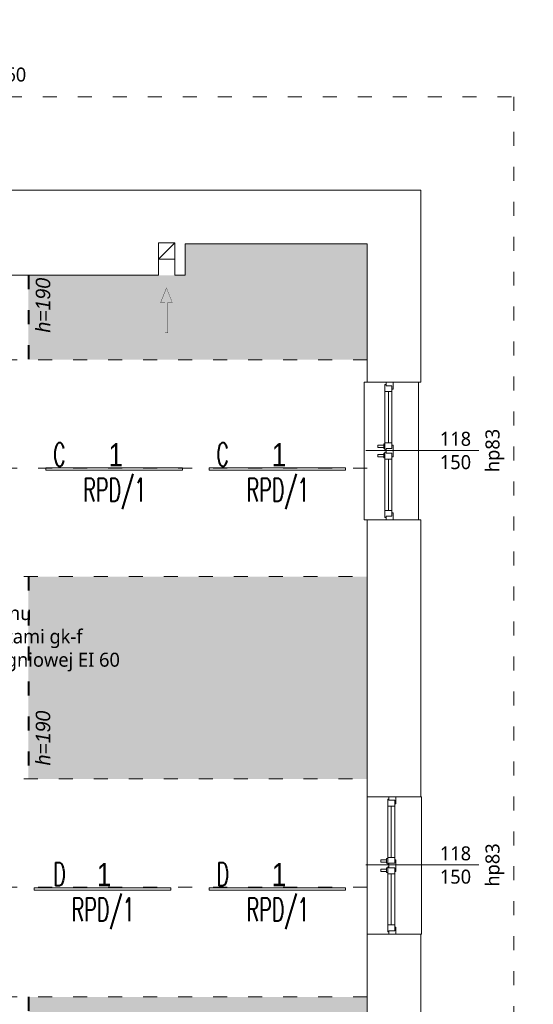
# Model space of a CAD drawing. Header units: millimetres. Extents: x 85284 to 143915, y -66821 to -28273.
# Tile 21 of 31: x 128625 to 129065, y -63383 to -62539. Entities that reach past the tile are written whole.
import ezdxf
from ezdxf import colors
from ezdxf.entities.mleader import LeaderData, LeaderLine
from ezdxf.enums import TextEntityAlignment as Align
from ezdxf.math import Vec2, Vec3

# ---------------------------------------------------------------- set-up
doc = ezdxf.new("R2010")
doc.units = ezdxf.units.MM
doc.linetypes.add('ACAD_ISO03W100', pattern=[30, 12, -18])
doc.layers.get('0').update_dxf_attribs({"color": 251, "lineweight": 9})
for name, color, linetype, lineweight in [('IE_Numer centralki', 3, 'Continuous', 13), ('IE_Numery obw ośw hala', 6, 'Continuous', 13), ('IE_Oświetlenie podstawowe', 4, 'Continuous', 13), ('opis..KF', 251, 'Continuous', 9), ('pomocnicza', 251, 'Continuous', 9), ('stolarka_arch', 251, 'Continuous', 9), ('wentylacja..KF', 251, 'Continuous', 9), ('ściany ist..KF', 251, 'Continuous', 9)]:
    doc.layers.add(name, color=color, linetype=linetype, lineweight=lineweight)
doc.styles.add('ARCH', font='segoeuil.ttf')
doc.styles.add('Opisowy', font='arial.ttf')
doc.styles.add('SIMPLEX', font='simplex', dxfattribs={"width": 0.85})

# ---------------------------------------------------------------- blocks, each defined once
blk = doc.blocks.new('*U176')
at = {"layer": 'stolarka_arch', "lineweight": 0}
blk.add_lwpolyline([(0, 0), (118, 3.119282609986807e-12), (118, -46.77055556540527), (0, -46.77055556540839)], close=True, dxfattribs=at)
at = {"layer": 'stolarka_arch'}
for points in [[(0, -22.0000000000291), (6, -22.0000000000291), (6, -23.0000000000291), (3, -23.0000000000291), (3, -28.0000000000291), (0, -28.0000000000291)], [(3, -23.0000000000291), (8, -23.0000000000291), (8, -29.0000000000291), (2, -29.0000000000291), (2, -28.0000000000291), (3, -28.0000000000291)], [(8, -26.0000000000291), (51.9999999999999, -26.0000000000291), (51.9999999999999, -23.0000000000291), (8, -23.0000000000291)], [(56.9999999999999, -23.0000000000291), (51.9999999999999, -23.0000000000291), (51.9999999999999, -29.0000000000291), (57.9999999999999, -29.0000000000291), (57.9999999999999, -28.0000000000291), (56.9999999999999, -28.0000000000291)], [(53.9999999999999, -22.0000000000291), (63.9999999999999, -22.0000000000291), (63.9999999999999, -23.0000000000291), (60.9999999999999, -23.0000000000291), (60.9999999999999, -28.0000000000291), (56.9999999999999, -28.0000000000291), (56.9999999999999, -23.0000000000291), (53.9999999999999, -23.0000000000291)], [(60.9999999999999, -23.0000000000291), (65.9999999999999, -23.0000000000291), (65.9999999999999, -29.0000000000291), (59.9999999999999, -29.0000000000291), (59.9999999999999, -28.0000000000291), (60.9999999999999, -28.0000000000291)], [(110, -26.00000000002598), (65.9999999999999, -26.0000000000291), (65.9999999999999, -23.0000000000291), (110, -23.00000000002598)], [(115, -23.00000000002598), (110, -23.00000000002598), (110, -29.00000000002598), (116, -29.00000000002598), (116, -28.00000000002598), (115, -28.00000000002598)], [(118, -22.00000000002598), (112, -22.00000000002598), (112, -23.00000000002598), (115, -23.00000000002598), (115, -28.00000000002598), (118, -28.00000000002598)], [(8, -26.0000000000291), (51.9999999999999, -26.0000000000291), (51.9999999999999, -29.0000000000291), (8, -29.0000000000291)], [(56.9999999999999, -30.0000000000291), (52.9999999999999, -30.0000000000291), (52.9999999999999, -29.0000000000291), (56.9999999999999, -29.0000000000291)], [(55.9999999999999, -35.0000000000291), (53.9999999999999, -35.0000000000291), (53.9999999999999, -30.0000000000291), (55.9999999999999, -30.0000000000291)], [(64.9999999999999, -30.0000000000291), (60.9999999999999, -30.0000000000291), (60.9999999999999, -29.0000000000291), (64.9999999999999, -29.0000000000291)], [(63.9999999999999, -35.0000000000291), (61.9999999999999, -35.0000000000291), (61.9999999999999, -30.0000000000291), (63.9999999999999, -30.0000000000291)], [(110, -26.00000000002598), (65.9999999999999, -26.0000000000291), (65.9999999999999, -29.0000000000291), (110, -29.00000000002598)]]:
    blk.add_lwpolyline(points, close=True, dxfattribs=at)
blk = doc.blocks.new('*U175')
at = {"layer": 'stolarka_arch', "lineweight": 0}
blk.add_lwpolyline([(0, 0), (118, 3.119282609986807e-12), (118, -46.77055556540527), (0, -46.77055556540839)], close=True, dxfattribs=at)
at = {"layer": 'stolarka_arch'}
for points in [[(0, -22.0000000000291), (6, -22.0000000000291), (6, -23.0000000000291), (3, -23.0000000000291), (3, -28.0000000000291), (0, -28.0000000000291)], [(3, -23.0000000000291), (8, -23.0000000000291), (8, -29.0000000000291), (2, -29.0000000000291), (2, -28.0000000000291), (3, -28.0000000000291)], [(8, -26.0000000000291), (51.9999999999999, -26.0000000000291), (51.9999999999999, -23.0000000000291), (8, -23.0000000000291)], [(56.9999999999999, -23.0000000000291), (51.9999999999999, -23.0000000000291), (51.9999999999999, -29.0000000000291), (57.9999999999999, -29.0000000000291), (57.9999999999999, -28.0000000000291), (56.9999999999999, -28.0000000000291)], [(53.9999999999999, -22.0000000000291), (63.9999999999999, -22.0000000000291), (63.9999999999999, -23.0000000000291), (60.9999999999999, -23.0000000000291), (60.9999999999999, -28.0000000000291), (56.9999999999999, -28.0000000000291), (56.9999999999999, -23.0000000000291), (53.9999999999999, -23.0000000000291)], [(60.9999999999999, -23.0000000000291), (65.9999999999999, -23.0000000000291), (65.9999999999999, -29.0000000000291), (59.9999999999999, -29.0000000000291), (59.9999999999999, -28.0000000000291), (60.9999999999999, -28.0000000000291)], [(110, -26.00000000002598), (65.9999999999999, -26.0000000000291), (65.9999999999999, -23.0000000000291), (110, -23.00000000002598)], [(115, -23.00000000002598), (110, -23.00000000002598), (110, -29.00000000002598), (116, -29.00000000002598), (116, -28.00000000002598), (115, -28.00000000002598)], [(118, -22.00000000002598), (112, -22.00000000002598), (112, -23.00000000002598), (115, -23.00000000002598), (115, -28.00000000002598), (118, -28.00000000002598)], [(8, -26.0000000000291), (51.9999999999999, -26.0000000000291), (51.9999999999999, -29.0000000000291), (8, -29.0000000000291)], [(56.9999999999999, -30.0000000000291), (52.9999999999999, -30.0000000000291), (52.9999999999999, -29.0000000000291), (56.9999999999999, -29.0000000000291)], [(55.9999999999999, -35.0000000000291), (53.9999999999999, -35.0000000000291), (53.9999999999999, -30.0000000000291), (55.9999999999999, -30.0000000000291)], [(64.9999999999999, -30.0000000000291), (60.9999999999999, -30.0000000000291), (60.9999999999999, -29.0000000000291), (64.9999999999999, -29.0000000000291)], [(63.9999999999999, -35.0000000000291), (61.9999999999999, -35.0000000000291), (61.9999999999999, -30.0000000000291), (63.9999999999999, -30.0000000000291)], [(110, -26.00000000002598), (65.9999999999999, -26.0000000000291), (65.9999999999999, -29.0000000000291), (110, -29.00000000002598)]]:
    blk.add_lwpolyline(points, close=True, dxfattribs=at)
blk = doc.blocks.new('*U171')
at = {"layer": 'opis..KF'}
blk.add_line((20, 0), (-77, 0), dxfattribs=at)
at = {"layer": 'opis..KF', "style": 'ARCH', "flags": 12}
for tag, p in [('150', (0, 10)), ('120', (0, -10))]:
    blk.add_attdef(tag, text='', height=12, dxfattribs=at).set_placement(p, align=Align.MIDDLE_CENTER)
blk.add_attdef('hp', text='', height=12, rotation=90.00000000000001, dxfattribs=at).set_placement((31.74476987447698, 0), align=Align.MIDDLE_CENTER)
blk = doc.blocks.new('*U1072')
at = {"layer": 'wentylacja..KF', "lineweight": 5}
h = blk.add_hatch(color=256, dxfattribs=at)
h.dxf.hatch_style = 1
h.paths.add_polyline_path([(12.49999999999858, 4.999999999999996), (12.50000000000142, 1.249999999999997), (38.47656252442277, 1.249999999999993), (38.47656252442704, -1.250000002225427), (12.49999999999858, -1.249999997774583), (12.49999999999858, -5.000000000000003), (0, 0)])
at = {"layer": 'wentylacja..KF', "color": 240, "const_width": 0.2392578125}
blk.add_lwpolyline([(12.49999999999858, 4.999999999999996), (12.50000000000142, 1.249999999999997), (38.47656252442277, 1.249999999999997), (38.47656252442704, -1.250000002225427), (12.49999999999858, -1.249999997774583), (12.49999999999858, -5.000000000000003), (0, 0)], close=True, dxfattribs=at)
blk = doc.blocks.new('_Dot')
at = {"color": 0, "linetype": 'ByBlock', "lineweight": -2}
blk.add_line((-0.5, 0), (-1, 0), dxfattribs=at)
at = {"color": 0, "linetype": 'ByBlock', "const_width": 0.5}
blk.add_lwpolyline([(-0.25, 0, 1), (0.25, 0, 1)], format="xyb", close=True, dxfattribs=at)
blk = doc.blocks.new('Oprawa 1.0')
at = {"layer": 'IE_Oświetlenie podstawowe', "color": 0, "linetype": 'ByBlock'}
blk.add_lwpolyline([(-58.49999804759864, 1.99997319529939), (58.50000195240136, 1.99997319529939), (58.50000195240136, -2.680470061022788e-05), (-58.49999804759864, -2.680470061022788e-05)], close=True, dxfattribs=at)
at = {"layer": 'IE_Oświetlenie podstawowe', "color": 0, "insert": (-4.783307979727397, 23.2976999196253), "char_height": 20, "width": 20.19101833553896, "attachment_point": 1, "style": 'Opisowy'}
blk.add_mtext('{\\W0.8;1}', dxfattribs=at)

msp = doc.modelspace()

# ---------------------------------------------------------------- hatches: boundary and pattern name
at = {"layer": 'pomocnicza', "linetype": 'ByBlock', "lineweight": 0, "true_color": 0xe8e8e8}
h = msp.add_hatch(color=254, dxfattribs=at)
h.dxf.hatch_style = 1
h.paths.add_polyline_path([(128632.4008142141, -62830.49413311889), (128922.9008142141, -62830.49413311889), (128922.9008142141, -62730.99413311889), (128766.9008142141, -62730.99413311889), (128766.9008142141, -62757.99413311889), (128632.4008142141, -62757.99413311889)])
h.paths.add_polyline_path([(128632.4008142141, -63189.99413311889), (128922.9008142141, -63189.99413311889), (128922.9008142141, -63016.49413311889), (128632.4008142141, -63016.49413311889)])
h = msp.add_hatch(color=254, dxfattribs=at)
h.dxf.hatch_style = 1
h.paths.add_polyline_path([(128632.4008142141, -63376.99413311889), (128922.9008142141, -63376.99413311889), (128922.9008142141, -63552.4941331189), (128632.4008142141, -63552.4941331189)])

# ---------------------------------------------------------------- linework, layer by layer
for p, q in [((128743.9033626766, -62744.24413311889), (128757.9033626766, -62730.24413311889)), ((128743.9033626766, -62744.24413311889), (128743.9033626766, -62757.99413311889)), ((128757.9033626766, -62744.24413311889), (128757.9033626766, -62757.99413311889)), ((128967.1713697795, -62967.78619524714), (128967.1713697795, -62849.78619524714))]:
    msp.add_line(p, q)
at = {"linetype": 'ACAD_ISO03W100'}
for p, q in [((128922.9008142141, -62830.49413311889), (128538.5331748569, -62830.49413311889)), ((128922.9008142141, -62923.49413311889), (128398.9008142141, -62923.49413311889)), ((128538.5331748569, -63016.49413311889), (128922.9008142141, -63016.49413311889)), ((128538.5331748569, -63189.99413311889), (128922.9008142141, -63189.99413311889)), ((128922.9008142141, -63282.99413311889), (128398.9008142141, -63282.99413311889)), ((128922.9008142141, -63376.99413311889), (128538.5331748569, -63376.99413311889))]:
    msp.add_line(p, q, dxfattribs=at)
msp.add_lwpolyline([(127084.9008142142, -62604.99413311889), (129048.9008142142, -62604.99413311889), (129048.9008142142, -64228.99413311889), (129260.9008142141, -64229.46423174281), (129256.4008142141, -64984.55371366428), (129162.0446595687, -64984.55371366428), (129162.0446595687, -65442.37570144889), (129260.9008142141, -65442.37570144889), (129260.9008142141, -65959.91685812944), (129019.5257716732, -66205.99656488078), (127438.4861440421, -66205.99656488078)], dxfattribs=at)
msp.add_lwpolyline([(128743.9033626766, -62730.24413311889), (128757.9033626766, -62730.24413311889), (128757.9033626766, -62744.24413311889), (128743.9033626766, -62744.24413311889)], close=True)
at = {"layer": 'pomocnicza', "color": 114, "linetype": 'ACAD_ISO03W100', "lineweight": 40, "true_color": 0x139b48}
for p, q in [((128632.4008142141, -62757.99413311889), (128632.4008142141, -62830.4941331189)), ((128632.4008142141, -63016.4941331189), (128632.4008142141, -63189.99413311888)), ((128632.4008142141, -63376.99413311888), (128632.4008142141, -63553.9941331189))]:
    msp.add_line(p, q, dxfattribs=at)
at = {"layer": 'ściany ist..KF', "linetype": 'ByBlock'}
for points in [[(128191.9008142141, -62730.99413311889), (128191.9008142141, -62684.99413311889), (128968.9008142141, -62684.99413311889), (128968.9008142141, -62849.78619524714), (128922.9008142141, -62849.78619524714), (128922.9008142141, -62730.99413311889), (128766.9008142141, -62730.99413311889), (128766.9008142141, -62757.99413311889), (128757.9033626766, -62757.99413311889)], [(128743.9033626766, -62757.99413311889), (128559.4008142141, -62757.99413311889), (128559.4008142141, -62730.99413311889), (128191.9008142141, -62730.99413311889)]]:
    msp.add_lwpolyline(points, dxfattribs=at)
for points in [[(128922.9008142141, -63205.2928992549), (128968.9008142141, -63205.2928992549), (128968.9008142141, -62967.78619524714), (128922.9008142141, -62967.78619524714)], [(128922.9008142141, -63578.55612799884), (128968.9008142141, -63578.55612799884), (128968.9008142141, -63323.2928992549), (128922.9008142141, -63323.2928992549)]]:
    msp.add_lwpolyline(points, close=True, dxfattribs=at)

# ---------------------------------------------------------------- block references
ref = msp.add_blockref('*U171', (128998.7355678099, -62908.34580448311))
ref.add_attrib('150', '118', dxfattribs={"layer": 'opis..KF', "height": 12, "style": 'ARCH'}).set_placement((128998.7355678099, -62898.34580448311), align=Align.MIDDLE_CENTER)
ref.add_attrib('120', '150', dxfattribs={"layer": 'opis..KF', "height": 12, "style": 'ARCH'}).set_placement((128998.7355678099, -62918.34580448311), align=Align.MIDDLE_CENTER)
ref.add_attrib('hp', 'hp83', dxfattribs={"layer": 'opis..KF', "height": 12, "rotation": 90, "style": 'ARCH'}).set_placement((129030.4803376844, -62908.34580448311), align=Align.MIDDLE_CENTER)
ref = msp.add_blockref('*U171', (128998.7355678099, -63263.85250849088))
ref.add_attrib('150', '118', dxfattribs={"layer": 'opis..KF', "height": 12, "style": 'ARCH'}).set_placement((128998.7355678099, -63253.85250849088), align=Align.MIDDLE_CENTER)
ref.add_attrib('120', '150', dxfattribs={"layer": 'opis..KF', "height": 12, "style": 'ARCH'}).set_placement((128998.7355678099, -63273.85250849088), align=Align.MIDDLE_CENTER)
ref.add_attrib('hp', 'hp83', dxfattribs={"layer": 'opis..KF', "height": 12, "rotation": 90, "style": 'ARCH'}).set_placement((129030.4803376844, -63263.85250849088), align=Align.MIDDLE_CENTER)
at = {"layer": 'IE_Oświetlenie podstawowe', "linetype": 'ByBlock'}
for p in [(128706.0181986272, -62925.36470723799), (128846.0181986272, -62925.36470723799), (128696.0181986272, -63285.36470723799), (128846.0181986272, -63285.36470723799)]:
    msp.add_blockref('Oprawa 1.0', p, dxfattribs=at)
at = {"layer": 'stolarka_arch', "xscale": -1, "rotation": 270}
for name, p in [('*U176', (128967.1713697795, -62967.78619524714)), ('*U175', (128969.6713697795, -63323.2928992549))]:
    msp.add_blockref(name, p, dxfattribs=at)
at = {"layer": 'wentylacja..KF', "rotation": 270}
msp.add_blockref('*U1072', (128750.8509748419, -62768.97184885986), dxfattribs=at)

# ---------------------------------------------------------------- texts
at = {"layer": 'IE_Numer centralki', "style": 'SIMPLEX', "width": 0.6}
for s, p in [('C', (128653.6050767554, -62921.84441890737)), ('C', (128793.6050767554, -62921.84441890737)), ('D', (128653.6050767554, -63281.84441890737)), ('D', (128793.6050767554, -63281.84441890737))]:
    msp.add_text(s, height=20, dxfattribs=at).set_placement(p)
at = {"layer": 'IE_Numery obw ośw hala', "style": 'SIMPLEX', "width": 0.6}
for p in [(128679.4478511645, -62952.14684053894), (128819.4478511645, -62952.14684053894), (128669.4478511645, -63312.14684053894), (128819.4478511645, -63312.14684053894)]:
    msp.add_text('RPD/1', height=20, dxfattribs=at).set_placement(p)
at = {"layer": 'opis..KF', "char_height": 12.48, "attachment_point": 5, "rotation": 90, "style": 'ARCH'}
for insert in [(128645.05734733, -62783.78007984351), (128645.0573473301, -63154.98317241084)]:
    msp.add_mtext_dynamic_manual_height_columns('{\\fCentury Gothic|b0|i1|c238|p34;h=190}', width=156.7001124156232, gutter_width=70, heights=[0], dxfattribs=dict(at, insert=insert))

# ---------------------------------------------------------------- leaders
at = {"layer": 'opis..KF', "lineweight": 9}
ml = msp.add_multileader_mtext('Standard', dxfattribs=at)
ml.set_content('konstrukcja dachu\\Pobudowana płytami gk-f\\Pw odpornosci ogniowej EI 60', color=256, style='ARCH')
ml.set_leader_properties(color=256, linetype='ByLayer', lineweight=-1)
ml.set_arrow_properties(name='DOT')
ml.build(insert=Vec2(0, 0))
ml.multileader.update_dxf_attribs({"arrow_head_size": 7.5})
ctx = ml.context
ctx.base_point, ctx.char_height, ctx.arrow_head_size, ctx.landing_gap_size, ctx.plane_origin = Vec3(128411.1038804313, -62547.92617806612), 12, 7.5, 9, Vec3(127400.5296460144, -62643.29861129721)
notes = []
notes.append((ctx, [(1, (1, 1, 0), (128382.7150932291, -62547.92617806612), (1, 0), 28.38878720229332, [(0, [(128344.7060842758, -62737.99413311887)], 0, [])])]))
ctx.mtext.insert, ctx.mtext.flow_direction = Vec3(128420.1038804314, -62539.91362576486), 5
ml = msp.add_multileader_mtext('Standard', dxfattribs=at)
ml.set_content('konstrukcja dachu\\Pobudowana płytami gk-f\\Pw odpornosci ogniowej EI 60', color=256, style='ARCH')
ml.set_leader_properties(color=256, linetype='ByLayer', lineweight=-1)
ml.set_arrow_properties(name='DOT')
ml.build(insert=Vec2(0, 0))
ml.multileader.update_dxf_attribs({"arrow_head_size": 7.5})
ctx = ml.context
ctx.base_point, ctx.char_height, ctx.arrow_head_size, ctx.landing_gap_size, ctx.plane_origin = Vec3(128491.4461429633, -63049.81069149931), 12, 7.5, 9, Vec3(127480.8719085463, -63145.18312473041)
notes.append((ctx, [(1, (1, 1, 0), (128463.057355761, -63049.81069149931), (1, 0), 28.38878720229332, [(0, [(128407.6313609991, -63123.99413311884)], 0, [])])]))
ctx.mtext.insert, ctx.mtext.flow_direction = Vec3(128500.4461429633, -63041.79813919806), 5
ml = msp.add_multileader_mtext('Standard', dxfattribs=at)
ml.set_content('konstrukcja dachu\\Pobudowana płytami gk-f\\Pw odpornosci ogniowej EI 60', color=256, style='ARCH')
ml.set_leader_properties(color=256, linetype='ByLayer', lineweight=-1)
ml.set_arrow_properties(name='DOT')
ml.build(insert=Vec2(0, 0))
ml.multileader.update_dxf_attribs({"arrow_head_size": 7.5})
ctx = ml.context
ctx.base_point, ctx.char_height, ctx.arrow_head_size, ctx.landing_gap_size, ctx.plane_origin = Vec3(128648.7209823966, -63432.38755151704), 12, 7.5, 9, Vec3(127638.1467479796, -63527.75998474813)
notes.append((ctx, [(1, (1, 1, 0), (128620.3321951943, -63432.38755151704), (1, 0), 28.38878720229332, [(0, [(128523.4656759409, -63380.54513553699)], 0, [])])]))
ctx.mtext.insert, ctx.mtext.flow_direction = Vec3(128657.7209823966, -63424.37499921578), 5
for ctx, leaders in notes:
    for number, flags, end, landing, length, lines in leaders:
        leader = LeaderData()
        leader.index, (leader.has_last_leader_line, leader.has_dogleg_vector, leader.attachment_direction) = number, flags
        leader.last_leader_point, leader.dogleg_vector, leader.dogleg_length = Vec3(end), Vec3(landing), length
        for number, points, colour, breaks in lines:
            line = LeaderLine()
            line.index, line.vertices, line.color, line.breaks = number, Vec3.list(points), colors.encode_raw_color(colour), breaks
            leader.lines.append(line)
        ctx.leaders.append(leader)

doc.saveas('drawing.dxf')
